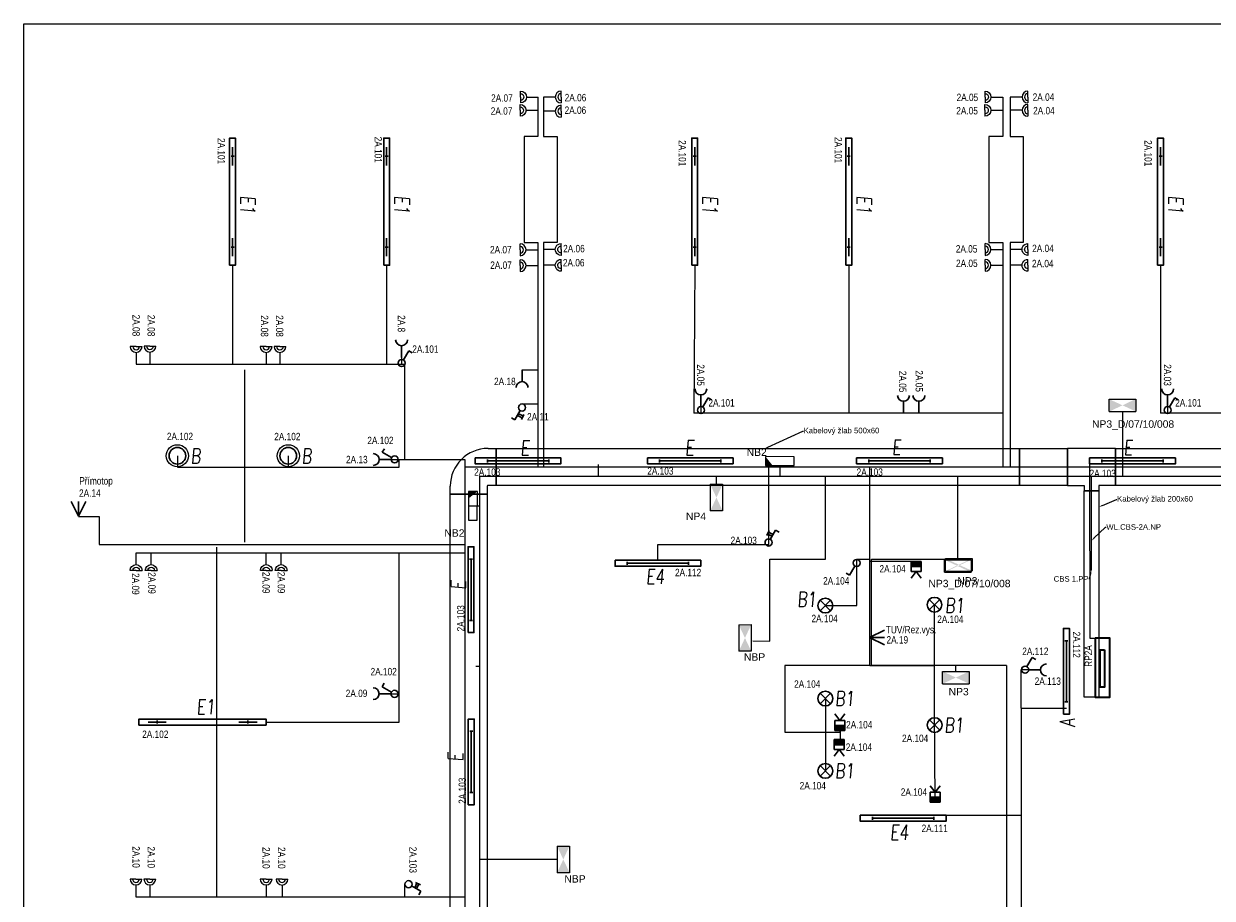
# Model space of a CAD drawing. Header units: millimetres. Extents: x 373037 to 682063, y 76092 to 274210.
# Tile 16 of 256: x 373037 to 389109, y 192050 to 203872. Entities that reach past the tile are written whole.
import ezdxf
from ezdxf import colors
from ezdxf.entities.mleader import LeaderData, LeaderLine
from ezdxf.enums import TextEntityAlignment as Align
from ezdxf.math import Vec2, Vec3

# ---------------------------------------------------------------- set-up
doc = ezdxf.new("R2010")
doc.units = ezdxf.units.MM
doc.header["$LTSCALE"] = 100
doc.layers.get('0').update_dxf_attribs({"linetype": 'CONTINUOUS'})
for name, color, linetype, lineweight in [('2DE_OBL', 97, 'CONTINUOUS', 30), ('2DE_OBL_L1', 91, 'CONTINUOUS', 30), ('CP_DETAL', 33, 'CONTINUOUS', 18), ('E_KABELOVY ŽLAB', 36, 'CONTINUOUS', 25), ('E_NOUZOVÉ+PP OSVĚTLENÍ', 60, 'CONTINUOUS', 25), ('E_ROZVADĚČE', 1, 'CONTINUOUS', 35), ('E_SVĚTLA POPIS', 130, 'CONTINUOUS', 30), ('E_VEDENÍ SILNOPROUD', 50, 'CONTINUOUS', 25), ('E_VEDENÍ_CBS', 214, 'CONTINUOUS', 25), ('E_VYPINACE', 170, 'CONTINUOUS', 30), ('E_ZÁSUVKY POPIS', 156, 'CONTINUOUS', 30), ('E_ZÁSUVKY-DVOJITE', 7, 'CONTINUOUS', 25), ('E_ZÁSUVKY.OST.+VYVODY', 11, 'CONTINUOUS', 30), ('E_ŽLABY', 40, 'CONTINUOUS', 15), ('U1 LIGHTING', 10, 'CONTINUOUS', 35)]:
    doc.layers.add(name, color=color, linetype=linetype, lineweight=lineweight)
for name, color, linetype in [('E_RÁM', 253, 'CONTINUOUS'), ('GC3_MEP_E_LV_SECURITY LIGHT', 80, 'CONTINUOUS'), ('PIKTOGRAMY', 210, 'CONTINUOUS'), ('PRIPOJKA 230V', 1, 'CONTINUOUS'), ('ŽLAB', 7, 'CONTINUOUS')]:
    doc.layers.add(name, color=color, linetype=linetype)
doc.styles.add('ARIAL', font='arial.ttf')
doc.styles.add('CP_ATTR', font='ROMANS.SHX')
doc.styles.add('CS-ROMANS', font='romans.shx', dxfattribs={"width": 0.75, "oblique": 5})
doc.styles.get("Standard").update_dxf_attribs({"font": 'arial.ttf'})
doc.styles.add('V+P_01_B3_E_FP_001$0$BLOCK', font='romans.shx', dxfattribs={"width": 0.8})

# ---------------------------------------------------------------- blocks, each defined once
blk = doc.blocks.new('A$C3423193F')
at = {"color": 1, "linetype": 'ByBlock'}
for p, q in [((80, 240), (0, 240)), ((80, 240), (160, 240)), ((80, 160), (80, 0))]:
    blk.add_line(p, q, dxfattribs=at)
for radius in [80, 45.2]:
    blk.add_arc((80, 240), radius, 180, 0, dxfattribs=at)
blk = doc.blocks.new('zasuvka_jednoducha')
at = {"color": 1, "lineweight": 30}
blk.add_line((19281, 12983), (19281, 13143), dxfattribs=at)
blk.add_arc((19281, 12903), 80, 0, 180, dxfattribs=at)
blk = doc.blocks.new('*U30')
at = {"color": 0, "linetype": 'ByBlock'}
for p, q in [((24, 249.57), (96, 374.28)), ((96, 374.28), (143.56, 346.82))]:
    blk.add_line(p, q, dxfattribs=at)
blk.add_circle((0, 208), 48, dxfattribs=at)
blk = doc.blocks.new('prepinas-svetel-jednoduchy')
at = {"layer": 'E_VYPINACE', "rotation": 89.99999999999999}
blk.add_blockref('*U30', (208, 2), dxfattribs=at)
blk = doc.blocks.new('E')
at = {"layer": 'U1 LIGHTING', "style": 'CS-ROMANS', "oblique": 5, "width": 0.75}
blk.add_text('E', height=200, dxfattribs=at).set_placement((229480, 21709))
blk = doc.blocks.new('*U32', base_point=(28429, 5840))
at = {"linetype": 'ByBlock'}
blk.add_hatch(color=0, dxfattribs=at).paths.add_polyline_path([(28362, 5840), (28497, 5840), (28497, 5772), (28362, 5772)])
at = {"color": 0, "linetype": 'ByBlock'}
for p, q in [((28429, 5907), (28362, 5997)), ((28429, 5907), (28497, 5997)), ((28362, 5907), (28497, 5907)), ((28362, 5772), (28362, 5907)), ((28362, 5840), (28497, 5840)), ((28497, 5907), (28497, 5772)), ((28497, 5772), (28362, 5772))]:
    blk.add_line(p, q, dxfattribs=at)
blk = doc.blocks.new('pohybove-cidlo-svetla')
at = {"layer": 'E_VYPINACE', "rotation": 180}
blk.add_blockref('*U32', (-1, 30), dxfattribs=at)
blk = doc.blocks.new('Rozvaděč')
at = {"layer": 'E_ROZVADĚČE'}
blk.add_lwpolyline([(2, 6), (802, 6), (802, 206), (2, 206), (2, 6)], dxfattribs=at)
blk.add_lwpolyline([(161, 134), (664, 134), (664, 73), (161, 73)], close=True, dxfattribs=at)
blk = doc.blocks.new('*U24')
at = {"color": 0, "linetype": 'ByBlock'}
for p, q in [((24, 249.57), (96, 374.28)), ((96, 374.28), (143.56, 346.82))]:
    blk.add_line(p, q, dxfattribs=at)
blk.add_circle((0, 208), 48, dxfattribs=at)
blk = doc.blocks.new('tlacitko_prepinac_svetla')
at = {"layer": 'E_VYPINACE'}
for points in [[(16875, 8774), (16940, 8744)], [(16888, 8798), (16951, 8769)], [(16930, 8722), (16960, 8787)]]:
    blk.add_lwpolyline(points, dxfattribs=at)
at = {"layer": 'E_VYPINACE', "rotation": 180}
blk.add_blockref('*U24', (16937, 9090), dxfattribs=at)
blk = doc.blocks.new('*U69')
for p, q in [((120, 260), (120, 370)), ((120, 370), (620, 370)), ((620, 370), (620, 260)), ((0, -250), (0, 250)), ((0, 250), (110, 250)), ((110, -250), (0, -250))]:
    blk.add_line(p, q)
for radius in [510, 10]:
    blk.add_arc((110, 260), radius, 270, 0)
at = {"style": 'CP_ATTR', "flags": 9}
for tag in ['NAME', 'PRODUCER', 'PRODUCT-TYPE', 'ARTICLE', 'FLOW', 'NUMBER', 'SYSTEM', 'FORM', 'SIZE', 'OTHER']:
    blk.add_attdef(tag, (0, 0), '', height=0.0001, dxfattribs=at)
blk = doc.blocks.new('*U71')
for p, q in [((0, -250), (0, 250)), ((0, 250), (10960, 250)), ((10960, 250), (10960, -250)), ((10960, -250), (0, -250))]:
    blk.add_line(p, q)
at = {"style": 'CP_ATTR', "flags": 9}
for tag in ['NAME', 'PRODUCER', 'PRODUCT-TYPE', 'ARTICLE', 'FLOW', 'NUMBER', 'SYSTEM', 'FORM', 'SIZE', 'OTHER']:
    blk.add_attdef(tag, (0, 0), '', height=0.0001, dxfattribs=at)
blk = doc.blocks.new('2DELLI009_CZ')
for p, q in [((-0.5, 0.1), (-0.5, -0.1)), ((-0.5, 0), (0.5, 0)), ((0.5, 0.1), (0.5, -0.1))]:
    blk.add_line(p, q)
blk.add_lwpolyline([(-0.7, 0.2), (0.7, 0.2), (0.7, -0.2), (-0.7, -0.2)], close=True)
at = {"linetype": 'ByBlock', "style": 'CP_ATTR', "flags": 9}
for tag, p in [('NAME', (-0.092, -0.018)), ('GROUP', (-0.092, -0.018)), ('NUMBER', (-0.092, -0.018)), ('PRODUCER', (-0.092, -0.018)), ('ARTICLE', (-0.092, -0.018)), ('CHARACTER', (-0.092, -0.018)), ('VOLTAGE', (-0.092, -0.019)), ('WEIGHT', (-0.092, -0.018)), ('OTHER', (-0.092, -0.018)), ('PRODUCT-TYPE', (-0.092, -0.019)), ('ORDER-NO', (-0.092, -0.019)), ('POWER', (-0.092, -0.019))]:
    blk.add_attdef(tag, text='', height=0.00005, dxfattribs=at).set_placement(p, align=Align.MIDDLE_LEFT)
blk = doc.blocks.new('V+P_01_B3_E_FP_001$0$E-LI-35')
at = {"layer": 'E_NOUZOVÉ+PP OSVĚTLENÍ', "linetype": 'ByBlock'}
for p, q in [((-10.88, -1.92), (10.88, -1.92)), ((-10.88, -12.08), (-10.88, -1.92)), ((10.88, -1.92), (10.88, -12.08)), ((-10.88, -12.08), (10.88, -12.08))]:
    blk.add_line(p, q, dxfattribs=at)
at = {"layer": 'E_NOUZOVÉ+PP OSVĚTLENÍ'}
blk.add_solid([(-10.88, -12.08), (-10.88, -1.92), (10.88, -1.92), (10.88, -12.08)], dxfattribs=at)
at = {"layer": 'E_NOUZOVÉ+PP OSVĚTLENÍ', "style": 'V+P_01_B3_E_FP_001$0$BLOCK', "width": 0.8, "flags": 8}
for tag, p in [('DIVERS.1', (-17.93, -2.11)), ('DIVERS.2', (-16.41, -11.97))]:
    blk.add_attdef(tag, text='', height=7.25, dxfattribs=at).set_placement(p, align=Align.RIGHT)
at = {"layer": 'E_NOUZOVÉ+PP OSVĚTLENÍ', "style": 'V+P_01_B3_E_FP_001$0$BLOCK', "width": 0.8}
for tag, p, height, flags in [('BLOCKNAME', (-6.79, -1.4), 2.54, 3), ('LEISTUNG', (13.35, -11.99), 7.25, 8)]:
    blk.add_attdef(tag, p, '', height=height, dxfattribs=dict(at, flags=flags))
blk.add_attdef('STROMKREIS', text='', height=7.25, dxfattribs=at).set_placement((-11.76, -23.81), align=Align.BOTTOM_CENTER)
blk = doc.blocks.new('*U74')
at = {"layer": 'GC3_MEP_E_LV_SECURITY LIGHT', "xscale": 16.54563019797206, "yscale": 16.54563022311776, "zscale": 16.54563022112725, "rotation": 270.0000000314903}
blk.add_blockref('V+P_01_B3_E_FP_001$0$E-LI-35', (116, 0), dxfattribs=at)
at = {"layer": 'PIKTOGRAMY', "style": 'ARIAL'}
blk.add_attdef('PIKTOGRAM', (162, -40), '', height=100, dxfattribs=at)
blk = doc.blocks.new('*U75')
at = {"layer": 'GC3_MEP_E_LV_SECURITY LIGHT', "xscale": 16.54563019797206, "yscale": 16.54563022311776, "zscale": 16.54563022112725}
blk.add_blockref('V+P_01_B3_E_FP_001$0$E-LI-35', (0, 116), dxfattribs=at)
at = {"layer": 'PIKTOGRAMY', "style": 'ARIAL'}
blk.add_attdef('PIKTOGRAM', (162, -40), '', height=100, dxfattribs=at)
blk = doc.blocks.new('*U76')
at = {"layer": 'GC3_MEP_E_LV_SECURITY LIGHT', "xscale": 16.54563019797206, "yscale": 16.54563022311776, "zscale": 16.54563022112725, "rotation": 270.2193183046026}
blk.add_blockref('V+P_01_B3_E_FP_001$0$E-LI-35', (116, 0), dxfattribs=at)
at = {"layer": 'PIKTOGRAMY', "style": 'ARIAL'}
blk.add_attdef('PIKTOGRAM', (162, -40), '', height=100, dxfattribs=at)
blk = doc.blocks.new('2DELLI018_CZ')
for p, q in [((-0.6, 0), (-0.4, 0)), ((-0.5, 0.1), (-0.5, -0.1)), ((0.4, 0), (0.6, 0)), ((0.5, 0.1), (0.5, -0.1))]:
    blk.add_line(p, q)
blk.add_lwpolyline([(-0.7, 0.2), (0.7, 0.2), (0.7, -0.2), (-0.7, -0.2)], close=True)
at = {"linetype": 'ByBlock', "style": 'CP_ATTR', "flags": 9}
for tag, p in [('NAME', (-0.092, -0.018)), ('GROUP', (-0.092, -0.018)), ('NUMBER', (-0.092, -0.018)), ('PRODUCER', (-0.092, -0.018)), ('ARTICLE', (-0.092, -0.018)), ('CHARACTER', (-0.092, -0.018)), ('VOLTAGE', (-0.092, -0.019)), ('WEIGHT', (-0.092, -0.018)), ('OTHER', (-0.092, -0.018)), ('PRODUCT-TYPE', (-0.092, -0.019)), ('ORDER-NO', (-0.092, -0.019)), ('POWER', (-0.092, -0.019))]:
    blk.add_attdef(tag, text='', height=0.00005, dxfattribs=at).set_placement(p, align=Align.MIDDLE_LEFT)
blk = doc.blocks.new('E1')
at = {"layer": 'U1 LIGHTING', "style": 'CS-ROMANS', "oblique": 5, "width": 0.75}
blk.add_text('E1', height=200, dxfattribs=at).set_placement((229480, 21709))
blk = doc.blocks.new('2DELPH010_CZ')
blk.add_ellipse((0, 0), major_axis=(-0.053, 0.053), ratio=1, start_param=3.926991, end_param=10.210176)
at = {"layer": 'CP_DETAL'}
blk.add_ellipse((0, 0), major_axis=(-0.0707, 0.0707), ratio=1, start_param=3.926991, end_param=10.210176, dxfattribs=at)
at = {"linetype": 'ByBlock', "style": 'CP_ATTR', "flags": 9}
for tag in ['NAME', 'GROUP', 'NUMBER', 'PRODUCER', 'ARTICLE', 'PRODUCT-TYPE', 'ORDER-NO', 'CHARACTER', 'POWER', 'VOLTAGE', 'WEIGHT', 'OTHER']:
    blk.add_attdef(tag, text='', height=0.00000005, dxfattribs=at).set_placement((0, 0), align=Align.MIDDLE_LEFT)
blk = doc.blocks.new('B')
at = {"layer": 'U1 LIGHTING', "style": 'CS-ROMANS', "oblique": 5, "width": 0.75}
blk.add_text('B', height=200, dxfattribs=at).set_placement((229480, 21709))
blk = doc.blocks.new('E4')
at = {"layer": 'U1 LIGHTING', "style": 'CS-ROMANS', "oblique": 5, "width": 0.75}
blk.add_text('E4', height=200, dxfattribs=at).set_placement((229480, 21709))
blk = doc.blocks.new('2DELLI_01_CZ')
for p, q in [((-0.354, 0.354), (0.354, -0.354)), ((-0.354, -0.354), (0.354, 0.354))]:
    blk.add_line(p, q)
blk.add_circle((0, 0), 0.5)
at = {"linetype": 'ByBlock', "style": 'CP_ATTR', "flags": 9}
for tag, p in [('NAME', (-0.092, -0.018)), ('GROUP', (-0.092, -0.018)), ('NUMBER', (-0.092, -0.018)), ('PRODUCER', (-0.092, -0.018)), ('ARTICLE', (-0.092, -0.018)), ('CHARACTER', (-0.092, -0.018)), ('VOLTAGE', (-0.092, -0.019)), ('WEIGHT', (-0.092, -0.018)), ('OTHER', (-0.092, -0.018)), ('PRODUCT-TYPE', (-0.092, -0.019)), ('ORDER-NO', (-0.092, -0.019)), ('POWER', (-0.092, -0.019))]:
    blk.add_attdef(tag, text='', height=0.00005, dxfattribs=at).set_placement(p, align=Align.MIDDLE_LEFT)
blk = doc.blocks.new('B1')
at = {"layer": 'U1 LIGHTING', "style": 'CS-ROMANS', "oblique": 5, "width": 0.75}
blk.add_text('B1', height=200, dxfattribs=at).set_placement((229480, 21709))
blk = doc.blocks.new('*U78')
for p, q in [((225, 325), (225, 325)), ((225, 325), (425, 325)), ((225, 250), (225, 325)), ((425, 325), (425, 325)), ((425, 250), (425, 325)), ((0, -250), (0, 250)), ((0, 250), (0, 250)), ((0, 250), (225, 250)), ((650, 250), (425, 250)), ((650, 250), (650, 250)), ((650, 250), (650, -250)), ((0, -250), (0, -250)), ((0, -250), (650, -250)), ((650, -250), (650, -250))]:
    blk.add_line(p, q)
at = {"style": 'CP_ATTR', "flags": 9}
for tag in ['NAME', 'PRODUCER', 'PRODUCT-TYPE', 'ARTICLE', 'FLOW', 'NUMBER', 'SYSTEM', 'FORM', 'SIZE', 'OTHER']:
    blk.add_attdef(tag, (0, 0), '', height=0.0001, dxfattribs=at)
blk = doc.blocks.new('*U79')
for p, q in [((0, -250), (0, 250)), ((0, 250), (7077, 250)), ((7077, 250), (7077, -250)), ((7077, -250), (0, -250))]:
    blk.add_line(p, q)
at = {"style": 'CP_ATTR', "flags": 9}
for tag in ['NAME', 'PRODUCER', 'PRODUCT-TYPE', 'ARTICLE', 'FLOW', 'NUMBER', 'SYSTEM', 'FORM', 'SIZE', 'OTHER']:
    blk.add_attdef(tag, (0, 0), '', height=0.0001, dxfattribs=at)
blk = doc.blocks.new('*U28', base_point=(57391, -22719))
at = {"lineweight": 30, "ltscale": 0.1}
for p, q in [((57291, -22519), (57391, -22719)), ((57391, -22719), (57391, -22519)), ((57391, -22719), (57491, -22519))]:
    blk.add_line(p, q, dxfattribs=at)
blk = doc.blocks.new('pripojka 230V')
at = {"layer": 'PRIPOJKA 230V', "color": 1, "xscale": -1}
blk.add_blockref('*U28', (0, -2, -40), dxfattribs=at)
blk = doc.blocks.new('*U81')
for p, q in [((0, -250), (0, 250)), ((0, 250), (10625, 250)), ((10625, 250), (10625, -250)), ((10625, -250), (0, -250))]:
    blk.add_line(p, q)
at = {"linetype": 'ByBlock', "style": 'CP_ATTR', "flags": 9}
for tag in ['NAME', 'PRODUCER', 'PRODUCT-TYPE', 'ARTICLE', 'FLOW', 'NUMBER', 'SYSTEM', 'FORM', 'SIZE', 'OTHER']:
    blk.add_attdef(tag, (0, 0), '', height=0.0001, dxfattribs=at)
blk = doc.blocks.new('*U82')
for p, q in [((0, -250), (0, 250)), ((0, 250), (650, 250)), ((650, 250), (650, -250)), ((650, -250), (0, -250))]:
    blk.add_line(p, q)
at = {"linetype": 'ByBlock', "style": 'CP_ATTR', "flags": 9}
for tag in ['NAME', 'PRODUCER', 'PRODUCT-TYPE', 'ARTICLE', 'FLOW', 'NUMBER', 'SYSTEM', 'FORM', 'SIZE', 'OTHER']:
    blk.add_attdef(tag, (0, 0), '', height=0.0001, dxfattribs=at)
blk = doc.blocks.new('*U83')
for p, q in [((0, -100), (0, 100)), ((0, 100), (2790, 100)), ((2790, 100), (2790, -100)), ((2790, -100), (0, -100))]:
    blk.add_line(p, q)
at = {"linetype": 'ByBlock', "style": 'CP_ATTR', "flags": 9}
for tag in ['NAME', 'PRODUCER', 'PRODUCT-TYPE', 'ARTICLE', 'FLOW', 'NUMBER', 'SYSTEM', 'FORM', 'SIZE', 'OTHER']:
    blk.add_attdef(tag, (0, 0), '', height=0.0001, dxfattribs=at)
blk = doc.blocks.new('*U233')
at = {"layer": 'E_NOUZOVÉ+PP OSVĚTLENÍ', "linetype": 'ByBlock'}
for p, q in [((-119, 195), (-121, -195)), ((1, 195), (-119, 195)), ((-1, -195), (1, 195)), ((-121, -195), (-1, -195))]:
    blk.add_line(p, q, dxfattribs=at)
at = {"layer": 'E_NOUZOVÉ+PP OSVĚTLENÍ'}
blk.add_solid([(1, 195), (-119, 195), (-120, 98)], dxfattribs=at)
at = {"layer": 'E_NOUZOVÉ+PP OSVĚTLENÍ', "style": 'ARIAL'}
blk.add_attdef('BEZ.SV', (52, -54), '', height=100, dxfattribs=at)
blk = doc.blocks.new('*U235')
at = {"layer": 'GC3_MEP_E_LV_SECURITY LIGHT', "xscale": 16.54563019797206, "yscale": 16.54563022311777, "zscale": 16.54563022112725, "rotation": 0.3495571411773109}
blk.add_blockref('V+P_01_B3_E_FP_001$0$E-LI-35', (-1, 116), dxfattribs=at)
at = {"layer": 'PIKTOGRAMY', "style": 'ARIAL'}
blk.add_attdef('PIKTOGRAM', (162, -40), '', height=100, dxfattribs=at)
blk = doc.blocks.new('*U89')
at = {"layer": 'E_NOUZOVÉ+PP OSVĚTLENÍ', "linetype": 'ByBlock'}
for p, q in [((135, 59), (-255, 61)), ((-255, 61), (-255, -59)), ((135, -61), (135, 59)), ((-255, -59), (135, -61))]:
    blk.add_line(p, q, dxfattribs=at)
at = {"layer": 'E_NOUZOVÉ+PP OSVĚTLENÍ'}
blk.add_solid([(-255, 61), (-255, -59), (-158, -60)], dxfattribs=at)
at = {"layer": 'E_NOUZOVÉ+PP OSVĚTLENÍ', "style": 'ARIAL'}
blk.add_attdef('BEZ.SV', (52, -54), '', height=100, dxfattribs=at)
blk = doc.blocks.new('*U41')
at = {"layer": 'GC3_MEP_E_LV_SECURITY LIGHT', "xscale": 16.54563019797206, "yscale": 16.54563022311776, "zscale": 16.54563022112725, "rotation": 270.2193183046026}
blk.add_blockref('V+P_01_B3_E_FP_001$0$E-LI-35', (116, 0), dxfattribs=at)
at = {"layer": 'PIKTOGRAMY', "style": 'ARIAL'}
blk.add_attdef('PIKTOGRAM', (162, -40), '', height=100, dxfattribs=at)
blk = doc.blocks.new('A')
at = {"layer": 'U1 LIGHTING', "style": 'CS-ROMANS', "oblique": 5, "width": 0.75}
blk.add_text('A', height=200, dxfattribs=at).set_placement((229480, 21709))

msp = doc.modelspace()

# ---------------------------------------------------------------- linework, layer by layer
for p, q in [((376028, 196866), (376028, 199195)), ((375642, 196795), (375642, 192070))]:
    msp.add_line(p, q)
at = {"layer": 'E_RÁM', "color": 252, "true_color": 0x939598}
msp.add_lwpolyline([(399617, 180192), (373037, 180192), (373037, 203872), (399617, 203872)], close=True, dxfattribs=at)
at = {"layer": 'E_VEDENÍ SILNOPROUD'}
for p, q in [((379989, 202882), (379989, 202347)), ((380064, 202882), (380064, 202347)), ((386277, 202882), (386277, 202347)), ((386377, 202882), (386377, 202347)), ((379989, 202347), (379802, 202347)), ((379802, 202347), (379802, 200917)), ((380064, 202347), (380252, 202347)), ((380252, 202347), (380252, 200917)), ((386277, 202347), (386089, 202347)), ((386089, 202347), (386089, 200917)), ((386377, 202347), (386552, 202347)), ((386552, 202347), (386552, 200917)), ((379802, 200917), (379989, 200917)), ((379989, 200917), (379989, 197882)), ((380252, 200917), (380064, 200917)), ((380064, 200917), (380064, 197882)), ((386089, 200917), (386277, 200917)), ((386277, 200917), (386277, 197882)), ((386377, 200917), (386377, 197882)), ((386552, 200917), (386377, 200917)), ((375860, 200607), (375860, 199270)), ((377944, 200607), (377944, 199270)), ((382110, 200607), (382097, 198607)), ((384194, 200607), (384194, 198607)), ((388410, 200607), (388410, 198607)), ((378145, 199360), (378145, 199270)), ((374556, 199270), (378189, 199270)), ((378189, 197981), (378189, 199270)), ((379777, 199195), (379989, 199195)), ((379777, 198732), (379989, 198732)), ((382193, 198696), (382193, 198605)), ((388505, 198696), (388505, 198605)), ((386277, 198607), (382097, 198607)), ((392627, 198607), (388410, 198607)), ((375114, 198032), (375114, 197878)), ((376614, 198032), (376614, 197878)), ((375114, 197878), (378114, 197878)), ((378003, 197981), (379001, 197980)), ((378114, 197878), (378114, 197981)), ((379001, 197980), (379001, 186183)), ((379001, 197882), (398427, 197882)), ((383111, 196832), (383111, 197882)), ((384477, 195197), (384477, 197882)), ((387451, 197922), (387452, 195567)), ((373777, 197212), (374056, 197212)), ((374056, 197212), (374056, 196832)), ((374056, 196870), (374056, 196870)), ((374056, 196832), (379001, 196832)), ((381613, 196619), (381613, 196832)), ((381613, 196832), (383111, 196832)), ((374556, 196720), (379001, 196720)), ((378114, 194819), (378114, 196720)), ((384302, 196632), (384477, 196632)), ((384302, 196007), (384302, 196632)), ((385106, 196601), (384477, 196601)), ((383877, 196007), (384302, 196007)), ((385353, 194622), (385353, 196018)), ((387452, 195567), (387527, 195567)), ((384482, 195197), (383327, 195197)), ((383327, 195197), (383327, 194297)), ((384477, 195197), (385353, 195197)), ((386527, 194622), (386527, 195138)), ((386627, 195137), (386527, 195138)), ((378003, 194815), (378114, 194815)), ((378114, 194815), (378114, 194819)), ((378114, 194432), (378114, 194816)), ((383877, 194750), (383877, 194297)), ((385364, 193347), (385353, 194622)), ((386527, 194622), (387137, 194622)), ((386527, 194622), (386527, 190916)), ((376314, 194432), (378114, 194432)), ((384077, 194297), (384077, 194319)), ((384077, 194319), (384077, 194197)), ((383327, 194297), (384077, 194297)), ((383877, 194297), (383877, 193772)), ((385509, 193172), (386527, 193172)), ((378189, 192070), (378189, 192240)), ((374554, 192070), (379001, 192070))]:
    msp.add_line(p, q, dxfattribs=at)
at = {"layer": 'E_VEDENÍ_CBS'}
for p, q in [((387897, 198630), (387897, 197757)), ((380806, 197914), (380806, 197757)), ((383261, 197900), (383261, 197757)), ((379199, 197757), (392512, 197757)), ((379199, 197757), (379199, 186374)), ((382404, 197647), (382404, 197757)), ((383881, 196634), (383881, 197757)), ((385668, 196625), (385668, 197757)), ((387477, 196482), (387477, 197757)), ((379061, 197353), (379199, 197353)), ((383127, 196632), (383881, 196634)), ((383127, 195527), (383127, 196632)), ((384502, 195197), (384502, 196632)), ((384502, 196632), (385668, 196632)), ((382896, 195532), (383127, 195527)), ((379150, 195188), (379199, 195188)), ((386327, 195197), (384502, 195197)), ((385642, 195117), (385642, 195197)), ((386327, 195197), (386327, 191534)), ((380249, 192575), (379199, 192575))]:
    msp.add_line(p, q, dxfattribs=at)

# ---------------------------------------------------------------- block references
at = {"rotation": 270}
for name, p in [('E1', (354258, 431029)), ('E1', (356342, 431029)), ('E1', (360508, 431029)), ('E1', (362592, 431029)), ('E1', (366808, 431029)), ('Rozvaděč', (387520, 195569))]:
    msp.add_blockref(name, p, dxfattribs=at)
msp.add_blockref('E1', (145892, 172830))
at = {"layer": '2DE_OBL', "xscale": 1228.571428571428, "yscale": 200, "zscale": 1000}
for p, rotation in [((375860, 201467), 89.99999999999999), ((377944, 201467), 89.99999999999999), ((382110, 201467), 89.99999999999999), ((384194, 201467), 89.99999999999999), ((388410, 201467), 89.99999999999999), ((375454, 194432), 180)]:
    msp.add_blockref('2DELLI018_CZ', p, dxfattribs=dict(at, rotation=rotation))
at = {"layer": '2DE_OBL'}
for name, p, xscale, yscale, zscale in [('2DELPH010_CZ', (375114, 198032), 1500, 1500, 252.5252525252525), ('2DELPH010_CZ', (376614, 198032), 1500, 1500, 252.5252525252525), ('2DELLI_01_CZ', (383877, 196007), 200, 200, 100), ('2DELLI_01_CZ', (385353, 196018), 200, 200, 100), ('2DELLI_01_CZ', (383877, 194750), 200, 200, 100), ('2DELLI_01_CZ', (385355, 194391), 200, 200, 100), ('2DELLI_01_CZ', (383877, 193772), 200, 200, 100)]:
    msp.add_blockref(name, p, dxfattribs=dict(at, xscale=xscale, yscale=yscale, zscale=zscale))
at = {"layer": '2DE_OBL_L1', "xscale": 828.5714285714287, "yscale": 200, "zscale": 1000}
for p in [(379721, 197963), (382050, 197963), (384880, 197963), (388031, 197962), (381613, 196579), (384929, 193132)]:
    msp.add_blockref('2DELLI009_CZ', p, dxfattribs=at)
at = {"layer": '2DE_OBL_L1', "xscale": 828.5714285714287, "yscale": 200, "zscale": 1000, "rotation": 90}
for p in [(379085, 196221), (387137, 195118), (379088, 193893)]:
    msp.add_blockref('2DELLI009_CZ', p, dxfattribs=at)
at = {"layer": 'E_NOUZOVÉ+PP OSVĚTLENÍ'}
ref = msp.add_blockref('*U235', (387896, 198714), dxfattribs=at)
ref.add_attrib('PIKTOGRAM', 'NP3_D/07/10/008', (387484, 198411), dxfattribs={"height": 100, "style": 'ARIAL'})
ref = msp.add_blockref('*U89', (383322, 197960), dxfattribs=at)
ref.add_attrib('BEZ.SV', 'NB2', (382813, 198030), dxfattribs={"height": 100, "style": 'ARIAL'})
ref = msp.add_blockref('*U233', (379171, 197356), dxfattribs=at)
ref.add_attrib('BEZ.SV', 'NB2', (378725, 196938), dxfattribs={"height": 100, "style": 'ARIAL'})
ref = msp.add_blockref('*U74', (382404, 197467), dxfattribs=at)
ref.add_attrib('PIKTOGRAM', 'NP4', (381992, 197164), dxfattribs={"height": 100, "style": 'ARIAL'})
ref = msp.add_blockref('*U235', (385683, 196559), dxfattribs=at)
ref.add_attrib('PIKTOGRAM', 'NP3_D/07/10/008', (385271, 196255), dxfattribs={"height": 100, "style": 'ARIAL'})
ref = msp.add_blockref('*U75', (385668, 196541), dxfattribs=at)
ref.add_attrib('PIKTOGRAM', 'NP3', (385662, 196291), dxfattribs={"height": 100, "style": 'ARIAL'})
ref = msp.add_blockref('*U41', (382790, 195569), dxfattribs=at)
ref.add_attrib('PIKTOGRAM', 'NBP', (382776, 195262), dxfattribs={"height": 100, "style": 'ARIAL'})
ref = msp.add_blockref('*U75', (385642, 195033), dxfattribs=at)
ref.add_attrib('PIKTOGRAM', 'NP3', (385544, 194793), dxfattribs={"height": 100, "style": 'ARIAL'})
ref = msp.add_blockref('*U76', (380333, 192576), dxfattribs=at)
ref.add_attrib('PIKTOGRAM', 'NBP', (380348, 192262), dxfattribs={"height": 100, "style": 'ARIAL'})
at = {"layer": 'E_VEDENÍ_CBS', "rotation": 90}
msp.add_blockref('A', (408959, -35115), dxfattribs=at)
at = {"layer": 'E_VYPINACE', "rotation": 270}
for p in [(378145, 199286), (382193, 198650), (388505, 198650)]:
    msp.add_blockref('prepinas-svetel-jednoduchy', p, dxfattribs=at)
at = {"layer": 'E_ZÁSUVKY-DVOJITE', "xscale": -1}
for p, rotation in [((379995, 202962), 89.99999999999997), ((386277, 202962), 89.99999999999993), ((379989, 202782), 89.99999999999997), ((386276, 202782), 89.99999999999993), ((380064, 200741), 269.9999999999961), ((386377, 200741), 269.9999999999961), ((380064, 200527), 269.9999999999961), ((386377, 200527), 269.9999999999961), ((374476, 196720), 180), ((374679, 196720), 180), ((376236, 196720), 180), ((376437, 196720), 180)]:
    msp.add_blockref('A$C3423193F', p, dxfattribs=dict(at, rotation=rotation))
at = {"layer": 'E_ZÁSUVKY-DVOJITE'}
for p, rotation in [((380064, 202962), 270), ((386377, 202962), 270), ((380064, 202770), 270), ((386377, 202782), 270), ((379989, 200737), 89.99999999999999), ((386277, 200741), 89.99999999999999), ((379989, 200523), 89.99999999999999), ((386277, 200527), 89.99999999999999)]:
    msp.add_blockref('A$C3423193F', p, dxfattribs=dict(at, rotation=rotation))
for p in [(374476, 199270), (374663, 199274), (376234, 199270), (376421, 199270), (374474, 192070), (374661, 192070), (376234, 192070), (376449, 192069)]:
    msp.add_blockref('A$C3423193F', p, dxfattribs=at)
at = {"layer": 'E_ZÁSUVKY.OST.+VYVODY', "color": 1}
for name, p, rotation in [('zasuvka_jednoducha', (397427, 212503), 180), ('zasuvka_jednoducha', (401474, 211839), 180), ('zasuvka_jednoducha', (404215, 211751), 180), ('zasuvka_jednoducha', (404423, 211751), 180), ('zasuvka_jednoducha', (407786, 211839), 180), ('zasuvka_jednoducha', (364860, 217262), 270), ('tlacitko_prepinac_svetla', (400046, 205742), 180), ('zasuvka_jednoducha', (399770, 175856), 89.99999999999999), ('zasuvka_jednoducha', (364859, 214096), 270), ('tlacitko_prepinac_svetla', (387122, 175303), 89.99999999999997)]:
    msp.add_blockref(name, p, dxfattribs=dict(at, rotation=rotation))
for name, p in [('zasuvka_jednoducha', (360495, 186051)), ('tlacitko_prepinac_svetla', (362838, 189802))]:
    msp.add_blockref(name, p, dxfattribs=at)
at = {"layer": 'E_ZÁSUVKY.OST.+VYVODY', "rotation": 270}
msp.add_blockref('pripojka 230V', (384478, 195574), dxfattribs=at)
at = {"layer": 'E_ŽLABY'}
for name, p in [('B', (145814, 176220)), ('B', (147314, 176220)), ('*U81', (387802, 197882)), ('E4', (151971, 174590)), ('B1', (154015, 174282)), ('B1', (156014, 174198)), ('B1', (154526, 172941)), ('B1', (156005, 172582)), ('B1', (154526, 171963)), ('E4', (155272, 171133))]:
    msp.add_blockref(name, p, dxfattribs=at)
at = {"layer": 'E_ŽLABY', "zscale": 50}
for name, p, rotation in [('*U69', (379425, 197882), 180.0000000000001), ('*U78', (387802, 197882), 180)]:
    msp.add_blockref(name, p, dxfattribs=dict(at, rotation=rotation))
at = {"layer": 'E_ŽLABY'}
for name, p, rotation in [('*U79', (386502, 197882), 180), ('*U82', (387152, 197882), 180), ('*U83', (387477, 197557), 270), ('*U71', (379055, 197512), 270)]:
    msp.add_blockref(name, p, dxfattribs=dict(at, rotation=rotation))
at = {"layer": 'U1 LIGHTING'}
for p in [(150272, 176331), (152499, 176333), (155296, 176338), (158430, 176334)]:
    msp.add_blockref('E', p, dxfattribs=at)
at = {"layer": 'U1 LIGHTING', "rotation": 90}
for p in [(400724, -33258), (400686, -35582)]:
    msp.add_blockref('E', p, dxfattribs=at)
at = {"layer": 'ŽLAB'}
for name, p in [('prepinas-svetel-jednoduchy', (378052, 197981)), ('pripojka 230V', (373777, 197216)), ('pohybove-cidlo-svetla', (385107, 196503)), ('prepinas-svetel-jednoduchy', (378051, 194811)), ('pohybove-cidlo-svetla', (384067, 194096))]:
    msp.add_blockref(name, p, dxfattribs=at)
for name, p, rotation in [('prepinas-svetel-jednoduchy', (384302, 196583), 89.99999999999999), ('prepinas-svetel-jednoduchy', (386577, 195140), 270), ('pohybove-cidlo-svetla', (384071, 194417), 180), ('pohybove-cidlo-svetla', (385362, 193445), 180)]:
    msp.add_blockref(name, p, dxfattribs=dict(at, rotation=rotation))

# ---------------------------------------------------------------- texts
at = {"layer": 'E_SVĚTLA POPIS', "width": 0.8}
for s, rotation, p in [('2A.101', 270, (375659, 202328)), ('2A.101', 270, (377781, 202346)), ('2A.101', 270, (381893, 202299)), ('2A.101', 270, (384003, 202341)), ('2A.101', 270, (388193, 202299)), ('2A.103', 90, (378996, 195657)), ('2A.112', 270, (387224, 195655)), ('2A.103', 90, (379017, 193326)), ('2A.103', 270, (378251, 192746))]:
    msp.add_text(s, height=100, rotation=rotation, dxfattribs=at).set_placement(p)
for s, p in [('2A.101', (378291, 199424)), ('2A.101', (382296, 198698)), ('2A.101', (388608, 198698)), ('2A.11', (379843, 198509)), ('2A.102', (374972, 198243)), ('2A.102', (376424, 198242)), ('2A.102', (377683, 198189)), ('2A.103', (379128, 197762)), ('2A.103', (381469, 197777)), ('2A.103', (384300, 197762)), ('2A.103', (387450, 197744)), ('2A.103', (382596, 196838)), ('2A.112', (381844, 196404)), ('2A.104', (384609, 196454)), ('2A.104', (383847, 196291)), ('2A.104', (383690, 195782)), ('2A.104', (385390, 195772)), ('2A.112', (386540, 195339)), ('2A.102', (377727, 195064)), ('2A.104', (383455, 194896)), ('2A.102', (374638, 194217)), ('2A.104', (384158, 194346)), ('2A.104', (384914, 194162)), ('2A.104', (384153, 194043)), ('2A.104', (383530, 193522)), ('2A.104', (384897, 193436)), ('2A.111', (385179, 192946))]:
    msp.add_text(s, height=100, dxfattribs=at).set_placement(p)
at = {"layer": 'E_ZÁSUVKY POPIS', "width": 0.8}
for s, p in [('2A.07', (379357, 202819)), ('2A.06', (380352, 202824)), ('2A.05', (385652, 202827)), ('2A.04', (386681, 202831)), ('2A.07', (379352, 202643)), ('2A.06', (380351, 202654)), ('2A.05', (385648, 202647)), ('2A.04', (386687, 202648)), ('2A.07', (379342, 200768)), ('2A.06', (380331, 200783)), ('2A.05', (385641, 200779)), ('2A.04', (386674, 200785)), ('2A.07', (379345, 200559)), ('2A.06', (380328, 200592)), ('2A.05', (385644, 200584)), ('2A.04', (386671, 200581)), ('2A.18', (379397, 198987)), ('2A.13', (377395, 197931)), ('Přímotop', (373788, 197643)), ('2A.14', (373784, 197477)), ('TUV/Rez.vys.', (384695, 195631, 40)), ('2A.19', (384704, 195494, 40)), ('2A.113', (386708, 194935)), ('2A.09', (377391, 194770))]:
    msp.add_text(s, height=100, dxfattribs=at).set_placement(p)
for s, rotation, p in [('2A.08', 270, (374507, 199940)), ('2A.08', 270, (374710, 199938)), ('2A.08', 270, (376243, 199932)), ('2A.08', 270, (376447, 199932)), ('2A.8', 270, (378095, 199933)), ('2A.05', 270, (382142, 199269)), ('2A.05', 270, (384873, 199180)), ('2A.05', 270, (385097, 199187)), ('2A.03', 270, (388455, 199269)), ('2A.09', 270, (374500, 196446)), ('2A.09', 270, (374720, 196458)), ('2A.09', 270, (376264, 196462)), ('2A.09', 270, (376470, 196464)), ('RP2A', 90, (387484, 195179)), ('2A.10', 270, (374506, 192753)), ('2A.10', 270, (374711, 192750)), ('2A.10', 270, (376265, 192742)), ('2A.10', 270, (376474, 192742))]:
    msp.add_text(s, height=100, rotation=rotation, dxfattribs=at).set_placement(p)

# ---------------------------------------------------------------- leaders
at = {"layer": 'E_KABELOVY ŽLAB'}
ml = msp.add_multileader_mtext('Standard', dxfattribs=at)
ml.set_content('Kabelový žlab 500x60', color=256, style='ARIAL')
ml.set_leader_properties()
ml.build(insert=Vec2(0, 0))
ml.multileader.update_dxf_attribs({"arrow_head_size": 50})
ctx = ml.context
ctx.base_point, ctx.char_height, ctx.arrow_head_size, ctx.plane_origin = Vec3(383581, 198363), 75, 50, Vec3(383043, 198119)
notes = []
notes.append((ctx, [(0, (1, 1, 0), (383573, 198363), (1, 0), 8, [(0, [(383055, 198128)], 0, [])])]))
ctx.mtext.insert, ctx.mtext.flow_direction = Vec3(383583, 198411), 5
ml = msp.add_multileader_mtext('Standard', dxfattribs=at)
ml.set_content('Kabelový žlab 200x60', color=256, style='ARIAL')
ml.set_leader_properties()
ml.build(insert=Vec2(0, 0))
ml.multileader.update_dxf_attribs({"arrow_head_size": 50})
ctx = ml.context
ctx.base_point, ctx.char_height, ctx.arrow_head_size, ctx.plane_origin = Vec3(387821, 197439), 75, 50, Vec3(387564, 197010)
notes.append((ctx, [(0, (1, 1, 0), (387813, 197439), (1, 0), 8, [(0, [(387577, 197341)], 0, [])])]))
ctx.mtext.insert, ctx.mtext.flow_direction = Vec3(387823, 197488), 5
at = {"layer": 'E_VEDENÍ_CBS'}
ml = msp.add_multileader_mtext('Standard', dxfattribs=at)
ml.set_content('WL.CBS-2A.NP', color=256, style='ARIAL')
ml.set_leader_properties()
ml.build(insert=Vec2(0, 0))
ml.multileader.update_dxf_attribs({"arrow_head_size": 50})
ctx = ml.context
ctx.base_point, ctx.char_height, ctx.arrow_head_size, ctx.plane_origin = Vec3(387675, 197069), 75, 50, Vec3(388177, 196873)
notes.append((ctx, [(0, (1, 1, 0), (387667, 197069), (1, 0), 8, [(0, [(387474, 196882)], 0, [])])]))
ctx.mtext.insert, ctx.mtext.flow_direction = Vec3(387677, 197107), 5
ml = msp.add_multileader_mtext('Standard', dxfattribs=at)
ml.set_content('CBS 1.PP', color=256, style='ARIAL')
ml.set_leader_properties()
ml.build(insert=Vec2(0, 0))
ml.multileader.update_dxf_attribs({"arrow_head_size": 50})
ctx = ml.context
ctx.base_point, ctx.char_height, ctx.arrow_head_size, ctx.plane_origin = Vec3(386973, 196367), 75, 50, Vec3(387475, 196171)
ctx.text_align_type = 2
notes.append((ctx, [(0, (1, 1, 0), (387447, 196367), (-1, 0), 8, [(0, [(387476, 196483)], 0, [])])]))
ctx.mtext.insert, ctx.mtext.alignment, ctx.mtext.flow_direction = Vec3(387437, 196405), 3, 5
for ctx, leaders in notes:
    for number, flags, end, landing, length, lines in leaders:
        leader = LeaderData()
        leader.index, (leader.has_last_leader_line, leader.has_dogleg_vector, leader.attachment_direction) = number, flags
        leader.last_leader_point, leader.dogleg_vector, leader.dogleg_length = Vec3(end), Vec3(landing), length
        for number, points, colour, breaks in lines:
            line = LeaderLine()
            line.index, line.vertices, line.color, line.breaks = number, Vec3.list(points), colors.encode_raw_color(colour), breaks
            leader.lines.append(line)
        ctx.leaders.append(leader)

doc.saveas('drawing.dxf')
